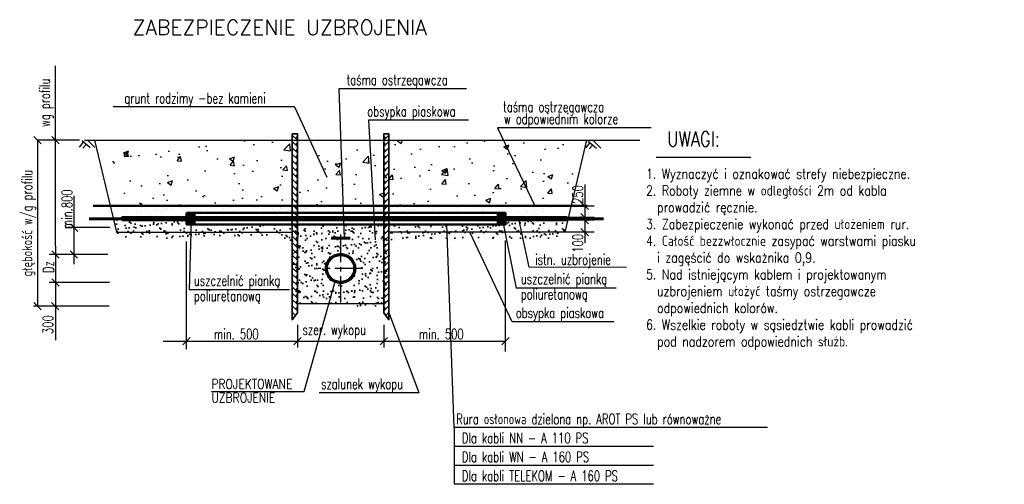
# Model space of a CAD drawing. Extents: x 86 to 222, y 46 to 61.
# Tile 1 of 2: x 86 to 112, y 48 to 60. Entities that reach past the tile are written whole.
import ezdxf
from ezdxf.enums import TextEntityAlignment as Align

# ---------------------------------------------------------------- set-up
doc = ezdxf.new("R2010")
doc.units = 0
doc.header["$MEASUREMENT"] = 0
doc.linetypes.add('ACAD_ISO10W100', pattern=[18.5, 12, -3, 0.5, -3])
doc.linetypes.add('CENTER2', pattern=[1.125, 0.75, -0.125, 0.125, -0.125])
doc.layers.get('0').update_dxf_attribs({"linetype": 'CONTINUOUS'})
for name, color, linetype, lineweight in [('_TB-PUNKTY', 84, 'CONTINUOUS', 35), ('_TB_armatura', 7, 'CONTINUOUS', 35), ('_TB_WODOCIĄG', 150, 'ACAD_ISO10W100', 70), ('RURY_O_5', 71, 'CONTINUOUS', 50), ('TB-CIEPŁOCIĄG', 211, 'CONTINUOUS', 60)]:
    doc.layers.add(name, color=color, linetype=linetype, lineweight=lineweight)
doc.layers.add('Opisy0_35', color=71, linetype='CONTINUOUS')
doc.layers.add('OSIE', color=41, linetype='CENTER2')
doc.styles.add('ROMANS', font='romans.shx', dxfattribs={"width": 0.8, "height": 0.1})

# ---------------------------------------------------------------- blocks, each defined once
blk = doc.blocks.new('*X0')
at = {"color": 0, "linetype": 'Continuous'}
for p, q in [((71.38, 112.47), (71.38, 112.47)), ((72.92, 113.64), (72.92, 113.64)), ((74.71, 112.51), (74.71, 112.51)), ((74.72, 113.12), (74.72, 113.12)), ((75.9, 113.54), (75.9, 113.54)), ((77, 112.53), (77, 112.53)), ((77.96, 112.5), (77.96, 112.5)), ((78.67, 113.13), (78.67, 113.13)), ((79.27, 112.37), (79.27, 112.37)), ((79.93, 112.46), (79.93, 112.46)), ((80.82, 113.65), (80.82, 113.65)), ((80.96, 112.59), (80.96, 112.59)), ((81.39, 112.62), (81.39, 112.62)), ((82.08, 112.49), (82.08, 112.49)), ((82.32, 112.27), (82.32, 112.27)), ((82.63, 113.13), (82.63, 113.13)), ((82.69, 112.82), (82.69, 112.82)), ((83.35, 112.91), (83.35, 112.91)), ((84.38, 113.04), (84.38, 113.04)), ((84.71, 112.66), (84.71, 112.66)), ((85.9, 113.6), (85.9, 113.6)), ((86.11, 113.27), (86.11, 113.27)), ((86.13, 113.39), (86.13, 113.39)), ((86.58, 113.14), (86.58, 113.14)), ((86.77, 113.36), (86.77, 113.36)), ((87.24, 112.37), (87.24, 112.37)), ((87.8, 113.49), (87.8, 113.49)), ((87.96, 112.65), (87.96, 112.65)), ((90.54, 113.15), (90.54, 113.15)), ((91.06, 113.49), (91.06, 113.49)), ((91.39, 112.77), (91.39, 112.77)), ((92.32, 112.33), (92.32, 112.33)), ((94.49, 113.16), (94.49, 113.16)), ((94.72, 112.81), (94.72, 112.81)), ((96.14, 113.45), (96.14, 113.45)), ((96.37, 113.23), (96.37, 113.23)), ((97.48, 112.22), (97.48, 112.22)), ((97.96, 112.8), (97.96, 112.8)), ((98.45, 113.16), (98.45, 113.16)), ((101.3, 113.33), (101.3, 113.33)), ((101.39, 112.92), (101.39, 112.92)), ((102.4, 113.17), (102.4, 113.17)), ((104.37, 112.39), (104.37, 112.39)), ((104.72, 112.96), (104.72, 112.96)), ((105.03, 112.47), (105.03, 112.47)), ((106.07, 112.61), (106.07, 112.61)), ((106.36, 113.18), (106.36, 113.18)), ((106.38, 113.29), (106.38, 113.29)), ((106.61, 113.08), (106.61, 113.08)), ((107.79, 112.84), (107.79, 112.84)), ((107.97, 112.95), (107.97, 112.95)), ((108.45, 112.92), (108.45, 112.92)), ((109.48, 113.06), (109.48, 113.06)), ((110.31, 113.18), (110.31, 113.18)), ((111.21, 113.29), (111.21, 113.29)), ((111.4, 113.07), (111.4, 113.07)), ((111.53, 113.18), (111.53, 113.18)), ((111.87, 113.37), (111.87, 113.37)), ((112.9, 113.51), (112.9, 113.51)), ((114.27, 113.19), (114.27, 113.19)), ((114.72, 113.11), (114.72, 113.11)), ((116.62, 113.13), (116.62, 113.13)), ((116.85, 112.92), (116.85, 112.92)), ((117.97, 113.1), (117.97, 113.1)), ((118.22, 113.2), (118.22, 113.2)), ((121.4, 113.22), (121.4, 113.22)), ((121.77, 113.02), (121.77, 113.02)), ((122.18, 113.21), (122.18, 113.21)), ((124.72, 113.26), (124.72, 113.26)), ((126.13, 113.21), (126.13, 113.21)), ((126.85, 112.98), (126.85, 112.98)), ((127.09, 112.76), (127.09, 112.76)), ((127.97, 113.25), (127.97, 113.25)), ((129.47, 112.4), (129.47, 112.4)), ((130.09, 113.22), (130.09, 113.22)), ((130.13, 112.49), (130.13, 112.49)), ((131.17, 112.63), (131.17, 112.63)), ((131.4, 113.37), (131.4, 113.37)), ((132.01, 112.87), (132.01, 112.87)), ((132.89, 112.85), (132.89, 112.85)), ((133.55, 112.94), (133.55, 112.94)), ((134.04, 113.23), (134.04, 113.23)), ((134.58, 113.08), (134.58, 113.08)), ((134.73, 113.41), (134.73, 113.41)), ((136.31, 113.3), (136.31, 113.3)), ((136.45, 112.22), (136.45, 112.22)), ((136.97, 113.39), (136.97, 113.39)), ((137.09, 112.82), (137.09, 112.82)), ((137.33, 112.61), (137.33, 112.61)), ((137.98, 113.4), (137.98, 113.4)), ((138, 113.53), (138, 113.53)), ((138, 113.23), (138, 113.23)), ((139.77, 112.27), (139.77, 112.27)), ((141.41, 113.52), (141.41, 113.52)), ((141.95, 113.24), (141.95, 113.24)), ((142.25, 112.71), (142.25, 112.71)), ((143.02, 112.25), (143.02, 112.25)), ((144.73, 113.56), (144.73, 113.56)), ((145.9, 113.25), (145.9, 113.25)), ((146.45, 112.37), (146.45, 112.37)), ((147.33, 112.67), (147.33, 112.67)), ((147.57, 112.45), (147.57, 112.45)), ((147.98, 113.55), (147.98, 113.55)), ((149.77, 112.42), (149.77, 112.42)), ((149.86, 113.26), (149.86, 113.26)), ((151.38, 113.57), (151.38, 113.57)), ((152.49, 112.55), (152.49, 112.55)), ((153.02, 112.4), (153.02, 112.4)), ((153.81, 113.26), (153.81, 113.26)), ((154.57, 112.42), (154.57, 112.42)), ((155.23, 112.51), (155.23, 112.51)), ((156.27, 112.64), (156.27, 112.64)), ((156.45, 112.52), (156.45, 112.52)), ((157.57, 112.51), (157.57, 112.51)), ((157.77, 113.27), (157.77, 113.27)), ((157.8, 112.3), (157.8, 112.3)), ((157.99, 112.87), (157.99, 112.87)), ((158.65, 112.96), (158.65, 112.96)), ((159.69, 113.09), (159.69, 113.09)), ((159.78, 112.57), (159.78, 112.57)), ((161.41, 113.32), (161.41, 113.32)), ((162.07, 113.41), (162.07, 113.41)), ((163.1, 113.54), (163.1, 113.54))]:
    blk.add_line(p, q, dxfattribs=at)

msp = doc.modelspace()

# ---------------------------------------------------------------- hatches: boundary and pattern name
h = msp.add_hatch()
h.set_pattern_fill('AR-HBONE', color=256, scale=0.03, style=0)
h.paths.add_polyline_path([(93.255, 57.309), (93.392, 57.309), (93.392, 52.499), (93.255, 52.318)])
h = msp.add_hatch()
h.set_pattern_fill('AR-HBONE', color=256, scale=0.03, style=0)
h.set_pattern_definition([(135, (189.10218, 0), (-1e-17, 0.16970563), [0.36, -0.12]), (45, (189.01733, 0.08485), (-1e-17, 0.16970563), [0.36, -0.12])])
h.paths.add_polyline_path([(95.848, 57.309), (95.711, 57.309), (95.711, 52.499), (95.848, 52.318)])
h = msp.add_hatch()
h.set_pattern_fill('AR-CONC', color=256, scale=0.198, style=0)
h.set_pattern_definition([(50, (0, 0), (1.420175, -0.124249), [0.1485, -1.6335]), (355, (0, 0), (-0.274728, 1.48934), [0.1188, -1.3068]), (100.4514, (0.1183, -0.0104), (1.145449, 1.36509), [0.126206, -1.388261]), (46.1842, (0, 0.396), (2.113137, -0.327728), [0.22275, -2.45025]), (96.6356, (0.176, 0.3687), (1.850632, 1.928753), [0.18931, -2.08239]), (351.1842, (0, 0.396), (1.85063, 1.928755), [0.1782, -1.9602]), (21, (0.198, 0.297), (1.181876, -0.797185), [0.1485, -1.6335]), (326, (0.198, 0.297), (0.481764, 1.435797), [0.1188, -1.3068]), (71.4514, (0.2965, 0.2306), (1.66364, 0.63861), [0.126206, -1.388261]), (37.5, (0, 0), (0.0240765, 0.6591298), [0, -1.29096, 0, -1.3266, 0, -1.31175]), (7.5, (0, 0), (0.5208777, 0.780935), [0, -0.75636, 0, -1.26126, 0, -0.49995]), (327.5, (-0.44154, 0), (1.0569684, -0.0446586), [0, -0.495, 0, -1.5444, 0, -2.0493]), (317.5, (-0.6395, 0), (1.1547086, 0.198208), [0, -0.6435, 0, -1.02564, 0, -1.4553])])
h.paths.add_polyline_path([(92.855, 57.14), (88.438, 57.14), (88.061, 57.14), (88.39, 55.378), (93.067, 55.378)])
h.paths.add_polyline_path([(93.776, 57.14), (92.855, 57.14), (93.067, 55.378), (94.107, 55.378)])
h.paths.add_polyline_path([(94.573, 57.14), (93.776, 57.14), (94.107, 55.378), (94.67, 55.378)])
h.paths.add_polyline_path([(95.33, 57.14), (94.573, 57.14), (94.67, 55.378), (95.428, 55.378)])
h.paths.add_polyline_path([(96.247, 57.14), (95.33, 57.14), (95.428, 55.378), (96.035, 55.378)])
h.paths.add_polyline_path([(98.913, 57.14), (96.247, 57.14), (96.035, 55.378), (99.759, 55.378)])
h.paths.add_polyline_path([(101.041, 57.14), (98.913, 57.14), (99.759, 55.378), (100.712, 55.378)])
at = {"layer": '_TB-PUNKTY'}
h = msp.add_hatch(dxfattribs=at)
h.set_pattern_fill('AR-SAND', color=256, scale=0.16, style=0)
h.paths.add_polyline_path([(93.128, 54.871), (90.422, 54.871), (90.422, 54.991), (88.688, 54.991), (88.688, 55.03), (88.455, 55.03), (88.554, 54.503), (93.172, 54.502)])
h.paths.add_polyline_path([(94.202, 54.871), (93.128, 54.871), (93.172, 54.502), (93.392, 52.69), (95.712, 52.69), (95.974, 54.871), (94.202, 54.871), (94.361, 54.02, -0.577868), (94.929, 53.693, -1), (94.173, 53.693, -0.267533), (94.361, 54.02)])
h.paths.add_polyline_path([(97.401, 54.871), (95.974, 54.871), (95.93, 54.502), (97.415, 54.502)])
h.paths.add_polyline_path([(100.64, 54.992), (98.973, 54.992), (98.973, 54.871), (97.401, 54.871), (97.415, 54.502), (100.549, 54.503)])
at = {"layer": '_TB_armatura'}
for points in [[(90.422, 55.188), (90.64, 55.188), (90.64, 54.871), (90.422, 54.871)], [(98.755, 55.188), (98.973, 55.188), (98.973, 54.871), (98.755, 54.871)]]:
    msp.add_hatch(color=256, dxfattribs=at).paths.add_polyline_path(points)

# ---------------------------------------------------------------- linework, layer by layer
for p, q in [((86.905, 57.338), (86.905, 59.128)), ((94.501, 58.515), (94.649, 54.495)), ((97.924, 58.515), (94.501, 58.515)), ((93.318, 58.035), (88.449, 58.035)), ((93.318, 58.035), (94.186, 56.142)), ((95.3, 57.673), (95.479, 54.461)), ((97.983, 57.673), (95.3, 57.673)), ((86.905, 57.14), (86.905, 57.338)), ((98.754, 57.471), (99.759, 55.378)), ((102.883, 57.471), (98.754, 57.471)), ((86.52, 57.041), (86.322, 57.239)), ((86.421, 57.14), (86.421, 52.685)), ((87.55, 57.14), (86.421, 57.14)), ((87.007, 57.041), (86.809, 57.239)), ((86.905, 54.294), (86.905, 57.14)), ((87.651, 57.08), (87.54, 56.952)), ((87.617, 57.131), (87.839, 56.944)), ((87.684, 57.14), (88.438, 57.14)), ((87.762, 57.14), (87.958, 56.944)), ((88.438, 57.14), (101.346, 57.14)), ((101.224, 57.056), (101.114, 56.928)), ((101.19, 57.107), (101.412, 56.92)), ((101.335, 57.116), (101.532, 56.92)), ((101.346, 57.14), (102.575, 57.14)), ((87.736, 57.029), (87.643, 56.926)), ((101.31, 57.005), (101.216, 56.902)), ((101.096, 55.949), (101.096, 54.386)), ((87.4, 55.647), (87.4, 53.811)), ((101.195, 55.279), (100.997, 55.477)), ((100.633, 55.378), (101.35, 55.378)), ((90.547, 54.991), (90.494, 53.118)), ((98.89, 54.992), (99.261, 53.162)), ((99.609, 53.728, -0.02), (99.339, 54.978)), ((100.63, 55.071), (101.347, 55.071)), ((101.347, 54.992), (100.63, 54.992)), ((101.195, 54.972), (100.997, 55.17)), ((101.195, 54.893), (100.997, 55.091)), ((88.365, 54.789), (87.235, 54.789)), ((87.502, 54.69), (87.304, 54.888)), ((97.598, 49.426), (97.401, 54.871)), ((99.149, 52.266), (98.019, 54.671)), ((101.349, 54.666), (100.563, 54.666)), ((101.195, 54.567), (100.997, 54.765)), ((90.422, 51.527), (90.422, 54.419)), ((98.973, 51.47), (98.973, 54.443)), ((87.004, 53.972), (86.806, 54.17)), ((86.905, 54.294), (86.905, 53.18)), ((87.499, 53.972), (87.301, 54.17)), ((88.311, 54.071), (86.74, 54.071)), ((88.308, 54.071), (87.232, 54.071)), ((102.221, 53.721, -0.02), (99.609, 53.728, -0.02)), ((87.004, 53.216), (86.806, 53.414)), ((87.004, 53.216), (86.806, 53.414)), ((93.576, 50.397), (94.402, 53.345)), ((88.351, 53.315), (86.74, 53.315)), ((86.905, 53.18), (86.905, 52.685)), ((93.178, 53.118), (90.494, 53.118)), ((101.944, 53.162), (99.261, 53.162)), ((88.349, 52.685), (86.313, 52.685)), ((86.52, 52.586), (86.322, 52.784)), ((87.697, 52.685), (86.74, 52.685)), ((86.998, 52.586), (86.8, 52.784)), ((86.905, 52.685), (86.905, 51.768)), ((93.392, 52.75), (95.711, 52.75)), ((96.655, 50.358), (95.848, 52.523)), ((93.392, 52.18), (93.392, 51.577)), ((95.712, 52.18), (95.712, 51.577)), ((101.875, 52.266), (99.149, 52.266)), ((90.318, 51.643), (90.516, 51.841)), ((93.293, 51.643), (93.491, 51.841)), ((95.613, 51.643), (95.811, 51.841)), ((98.874, 51.643), (99.072, 51.841)), ((89.789, 51.742), (98.973, 51.742)), ((91.087, 50.397, -0.02), (93.576, 50.397)), ((96.655, 50.358), (93.978, 50.358)), ((106, 49.426), (97.598, 49.426)), ((97.598, 49.426), (97.598, 47.902)), ((102.938, 48.918), (97.598, 48.918)), ((102.938, 48.41), (97.598, 48.41)), ((102.938, 47.902), (97.598, 47.902))]:
    msp.add_line(p, q)
for points in [[(87.953, 57.14), (88.539, 54.666), (93.255, 54.666)], [(101.149, 57.14), (100.563, 54.666), (95.848, 54.666)]]:
    msp.add_lwpolyline(points)
at = {"layer": '_TB-PUNKTY'}
for points in [[(93.255, 57.309), (93.392, 57.309), (93.392, 52.499), (93.255, 52.318)], [(95.848, 57.309), (95.711, 57.309), (95.711, 52.499), (95.848, 52.318)]]:
    msp.add_lwpolyline(points, close=True, dxfattribs=at)
at = {"layer": '_TB_armatura'}
for points in [[(90.422, 55.188), (90.64, 55.188), (90.64, 54.871), (90.422, 54.871)], [(98.755, 55.188), (98.973, 55.188), (98.973, 54.871), (98.755, 54.871)]]:
    msp.add_lwpolyline(points, close=True, dxfattribs=at)
at = {"layer": '_TB_WODOCIĄG'}
msp.add_circle((94.551, 53.693), 0.378, dxfattribs=at)
at = {"layer": 'Opisy0_35'}
msp.add_line((103.014, 56.678), (105.554, 56.678), dxfattribs=at)
at = {"layer": 'OSIE'}
for p, q in [((94.551, 54.609), (94.551, 52.78)), ((95.148, 53.693), (93.954, 53.693))]:
    msp.add_line(p, q, dxfattribs=at)
at = {"layer": 'RURY_O_5', "linetype": 'Continuous'}
msp.add_line((87.917, 55.378), (101.166, 55.378), dxfattribs=at)
at = {"layer": 'RURY_O_5'}
for p, q in [((90.422, 55.188), (98.973, 55.188)), ((90.422, 55.188), (90.422, 54.871)), ((98.973, 55.188), (98.973, 54.871)), ((100.63, 55.071), (88.688, 55.071)), ((88.688, 55.071), (88.688, 54.991)), ((100.63, 54.992), (88.688, 54.991)), ((100.63, 55.071), (100.63, 54.992)), ((90.422, 54.871), (98.973, 54.871))]:
    msp.add_line(p, q, dxfattribs=at)
at = {"layer": 'TB-CIEPŁOCIĄG'}
msp.add_line((87.805, 55.03), (101.603, 55.03), dxfattribs=at)
at = {"layer": 'TB-CIEPŁOCIĄG', "linetype": 'Continuous'}
msp.add_line((94.294, 54.505), (94.809, 54.505), dxfattribs=at)

# ---------------------------------------------------------------- block references
at = {"layer": '_TB-PUNKTY', "xscale": 0.131999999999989, "yscale": 0.131999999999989, "zscale": 0.131999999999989}
msp.add_blockref('*X0', (78.91, 40.376), dxfattribs=at)

# ---------------------------------------------------------------- texts
at = {"layer": 'Opisy0_35', "style": 'ROMANS'}
for s, height, width, p in [('taśma ostrzegawcza', 0.28, 0.7, (94.71, 58.614)), ('grunt rodzimy -bez kamieni', 0.28, 0.7, (88.754, 58.124)), ('taśma ostrzegawcza', 0.28, 0.7, (98.907, 57.891)), ('obsypka piaskowa', 0.28, 0.7, (95.267, 57.772)), ('w odpowiednim kolorze', 0.28, 0.7, (98.929, 57.57)), ('istn. uzbrojenie', 0.28, 0.7, (99.767, 53.794)), ('uszczelnić pianką', 0.28, 0.7, (99.383, 53.276)), ('uszczelnić pianką', 0.28, 0.7, (90.616, 53.232)), ('poliuretanową', 0.28, 0.7, (90.616, 52.82)), ('poliuretanową', 0.28, 0.7, (99.383, 52.865)), ('obsypka piaskowa', 0.28, 0.7, (99.248, 52.365)), ('szer. wykopu', 0.28, 0.7, (93.529, 51.911)), ('PROJEKTOWANE', 0.2625, 0.8, (91.089, 50.462, -0.02)), ('szalunek wykopu', 0.28, 0.7, (94.028, 50.457)), ('UZBROJENIE', 0.2625, 0.8, (91.089, 50.095, -0.02)), ('Rura osłonowa dzielona np. AROT PS lub równoważne', 0.28, 0.7, (97.651, 49.514)), ('Dla kabli NN - A 110 PS', 0.28, 0.7, (97.804, 49.006)), ('Dla kabli WN - A 160 PS', 0.28, 0.7, (97.804, 48.498)), ('Dla kabli TELEKOM - A 160 PS', 0.28, 0.7, (97.804, 47.99))]:
    msp.add_text(s, height=height, dxfattribs=dict(at, width=width)).set_placement(p)
at = {"layer": 'Opisy0_35', "style": 'ROMANS', "width": 0.7}
msp.add_text('wg profilu', height=0.28, rotation=90, dxfattribs=at).set_placement((86.656, 58.141, -0.04), align=Align.MIDDLE)
at = {"layer": 'Opisy0_35', "style": 'ROMANS', "width": 0.8}
msp.add_text('UWAGI:', height=0.4, dxfattribs=at).set_placement((103.309, 57.367), align=Align.TOP_LEFT)
at = {"layer": 'Opisy0_35', "style": 'ROMANS', "width": 0.7}
for s, p in [('głębokość w/g profilu', (86.142, 54.913)), ('min.800', (87.216, 55.282)), ('250', (100.911, 55.677)), ('100', (100.911, 54.368)), ('Dz', (86.719, 53.732)), ('300', (86.703, 52.186))]:
    msp.add_text(s, height=0.28, rotation=90, dxfattribs=at).set_placement(p, align=Align.MIDDLE_CENTER)
for p in [(91.753, 51.94, -0.04), (97.25, 51.94, -0.04)]:
    msp.add_text('min. 500', height=0.28, dxfattribs=at).set_placement(p, align=Align.MIDDLE)
at = {"layer": 'Opisy0_35', "insert": (102.741, 56.371), "char_height": 0.27, "width": 10.864, "attachment_point": 1, "style": 'ROMANS'}
msp.add_mtext('1. Wyznaczyć i oznakować strefy niebezpieczne. \\P2. Roboty ziemne w odległości 2m od kabla \\P  prowadzić ręcznie. \\P3. Zabezpieczenie wykonać przed ułożeniem rur.  \\P4. Całość bezzwłocznie zasypać warstwami piasku \\P  i zagęścić do wskażnika 0,9. \\P5. Nad istniejącym kablem i projektowanym \\P  uzbrojeniem ułożyć taśmy ostrzegawcze \\P  odpowiednich kolorów. \\P6. Wszelkie roboty w sąsiedztwie kabli prowadzić \\P  pod nadzorem odpowiednich służb.', dxfattribs=at)
at = {"layer": 'RURY_O_5', "style": 'ROMANS'}
msp.add_text('ZABEZPIECZENIE UZBROJENIA', height=0.4, dxfattribs=at).set_placement((88.973, 60.363, -0.02), align=Align.TOP_LEFT)

doc.saveas('drawing.dxf')
